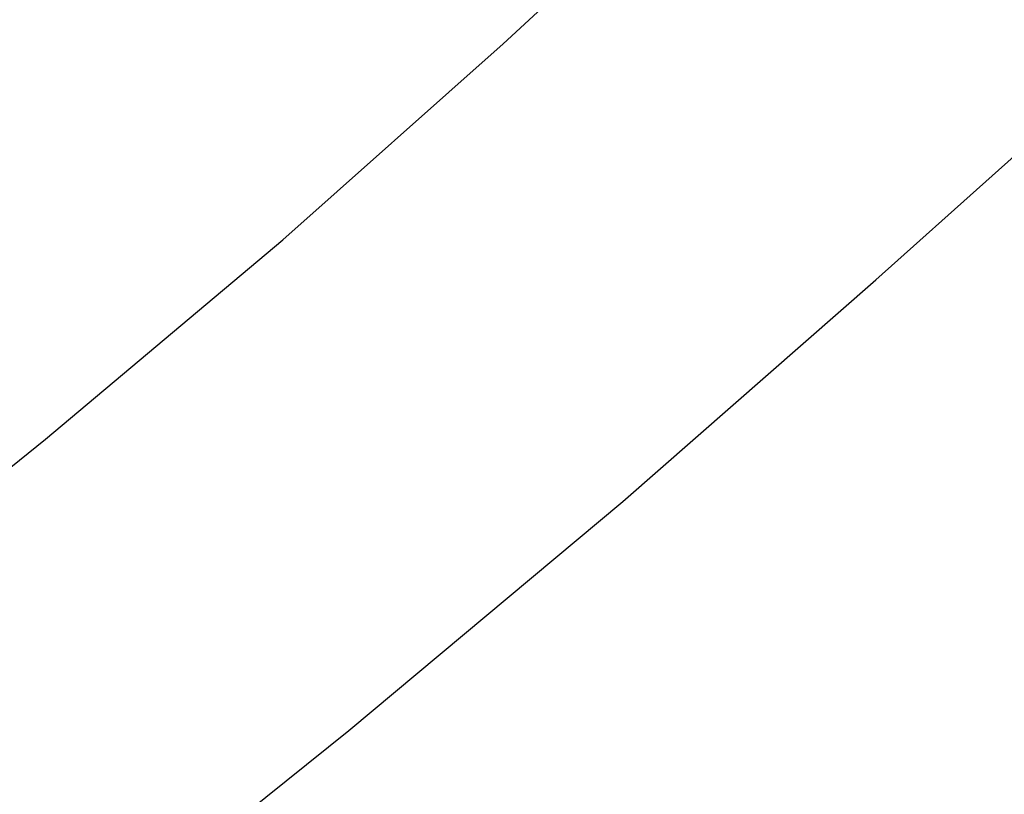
# Model space of a CAD drawing. Extents: x 0 to 363660, y 0 to 4201329.
# Tile 223 of 256: x 360292.47 to 360298.15, y 4200433.02 to 4200437.49. Entities that reach past the tile are written whole.
import ezdxf

# ---------------------------------------------------------------- set-up
doc = ezdxf.new("R2010")
doc.units = 0
doc.header["$LTSCALE"] = 0.5
doc.header["$MEASUREMENT"] = 0
doc.linetypes.add('CONTI', pattern=[0])
doc.layers.add('GORIZDEFAULT', color=32, linetype='CONTI')

# ---------------------------------------------------------------- blocks, each defined once
blk = doc.blocks.new('gergrgrre')
at = {"layer": 'GORIZDEFAULT', "color": 32}
for points in [[(360284.1097, 4200428.845, 539.5), (360284.96, 4200429.41, 539.5), (360286.53, 4200430.49, 539.5), (360288.12, 4200431.61, 539.5), (360289.68, 4200432.75, 539.5), (360291.18, 4200433.91, 539.5), (360292.62, 4200435.07, 539.5), (360293.99, 4200436.22, 539.5), (360295.26, 4200437.35, 539.5), (360296.45, 4200438.45, 539.5), (360297.53, 4200439.5, 539.5), (360298.5, 4200440.5, 539.5), (360299.35, 4200441.43, 539.5), (360300.12, 4200442.33, 539.5), (360300.83, 4200443.22, 539.5), (360301.51, 4200444.14, 539.5), (360302.2, 4200445.1, 539.5), (360302.94, 4200446.16, 539.5), (360303.74, 4200447.32, 539.5), (360304.64, 4200448.61, 539.5), (360305.61, 4200450, 539.5), (360306.63, 4200451.44, 539.5), (360307.67, 4200452.88, 539.5)], [(360284.1097, 4200428.845, 539.5), (360284.96, 4200429.41, 539.5), (360286.53, 4200430.49, 539.5), (360288.12, 4200431.61, 539.5), (360289.68, 4200432.75, 539.5), (360291.18, 4200433.91, 539.5), (360292.62, 4200435.07, 539.5), (360293.99, 4200436.22, 539.5), (360295.26, 4200437.35, 539.5), (360296.45, 4200438.45, 539.5), (360297.53, 4200439.5, 539.5), (360298.5, 4200440.5, 539.5), (360299.35, 4200441.43, 539.5), (360300.12, 4200442.33, 539.5), (360300.83, 4200443.22, 539.5), (360301.51, 4200444.14, 539.5), (360302.2, 4200445.1, 539.5), (360302.94, 4200446.16, 539.5), (360303.74, 4200447.32, 539.5), (360304.64, 4200448.61, 539.5), (360305.61, 4200450, 539.5), (360306.63, 4200451.44, 539.5), (360307.67, 4200452.88, 539.5)], [(360284.1097, 4200428.845, 539.5), (360284.96, 4200429.41, 539.5), (360286.53, 4200430.49, 539.5), (360288.12, 4200431.61, 539.5), (360289.68, 4200432.75, 539.5), (360291.18, 4200433.91, 539.5), (360292.62, 4200435.07, 539.5), (360293.99, 4200436.22, 539.5), (360295.26, 4200437.35, 539.5), (360296.45, 4200438.45, 539.5), (360297.53, 4200439.5, 539.5), (360298.5, 4200440.5, 539.5), (360299.35, 4200441.43, 539.5), (360300.12, 4200442.33, 539.5), (360300.83, 4200443.22, 539.5), (360301.51, 4200444.14, 539.5), (360302.2, 4200445.1, 539.5), (360302.94, 4200446.16, 539.5), (360303.74, 4200447.32, 539.5), (360304.64, 4200448.61, 539.5), (360305.61, 4200450, 539.5), (360306.63, 4200451.44, 539.5), (360307.67, 4200452.88, 539.5)], [(360284.1097, 4200428.845, 539.5), (360284.96, 4200429.41, 539.5), (360286.53, 4200430.49, 539.5), (360288.12, 4200431.61, 539.5), (360289.68, 4200432.75, 539.5), (360291.18, 4200433.91, 539.5), (360292.62, 4200435.07, 539.5), (360293.99, 4200436.22, 539.5), (360295.26, 4200437.35, 539.5), (360296.45, 4200438.45, 539.5), (360297.53, 4200439.5, 539.5), (360298.5, 4200440.5, 539.5), (360299.35, 4200441.43, 539.5), (360300.12, 4200442.33, 539.5), (360300.83, 4200443.22, 539.5), (360301.51, 4200444.14, 539.5), (360302.2, 4200445.1, 539.5), (360302.94, 4200446.16, 539.5), (360303.74, 4200447.32, 539.5), (360304.64, 4200448.61, 539.5), (360305.61, 4200450, 539.5), (360306.63, 4200451.44, 539.5), (360307.67, 4200452.88, 539.5)], [(360284.1097, 4200428.845, 539.5), (360284.96, 4200429.41, 539.5), (360286.53, 4200430.49, 539.5), (360288.12, 4200431.61, 539.5), (360289.68, 4200432.75, 539.5), (360291.18, 4200433.91, 539.5), (360292.62, 4200435.07, 539.5), (360293.99, 4200436.22, 539.5), (360295.26, 4200437.35, 539.5), (360296.45, 4200438.45, 539.5), (360297.53, 4200439.5, 539.5), (360298.5, 4200440.5, 539.5), (360299.35, 4200441.43, 539.5), (360300.12, 4200442.33, 539.5), (360300.83, 4200443.22, 539.5), (360301.51, 4200444.14, 539.5), (360302.2, 4200445.1, 539.5), (360302.94, 4200446.16, 539.5), (360303.74, 4200447.32, 539.5), (360304.64, 4200448.61, 539.5), (360305.61, 4200450, 539.5), (360306.63, 4200451.44, 539.5), (360307.67, 4200452.88, 539.5)], [(360284.1097, 4200428.845, 539.5), (360284.96, 4200429.41, 539.5), (360286.53, 4200430.49, 539.5), (360288.12, 4200431.61, 539.5), (360289.68, 4200432.75, 539.5), (360291.18, 4200433.91, 539.5), (360292.62, 4200435.07, 539.5), (360293.99, 4200436.22, 539.5), (360295.26, 4200437.35, 539.5), (360296.45, 4200438.45, 539.5), (360297.53, 4200439.5, 539.5), (360298.5, 4200440.5, 539.5), (360299.35, 4200441.43, 539.5), (360300.12, 4200442.33, 539.5), (360300.83, 4200443.22, 539.5), (360301.51, 4200444.14, 539.5), (360302.2, 4200445.1, 539.5), (360302.94, 4200446.16, 539.5), (360303.74, 4200447.32, 539.5), (360304.64, 4200448.61, 539.5), (360305.61, 4200450, 539.5), (360306.63, 4200451.44, 539.5), (360307.67, 4200452.88, 539.5)], [(360284.1097, 4200428.845, 539.5), (360284.96, 4200429.41, 539.5), (360286.53, 4200430.49, 539.5), (360288.12, 4200431.61, 539.5), (360289.68, 4200432.75, 539.5), (360291.18, 4200433.91, 539.5), (360292.62, 4200435.07, 539.5), (360293.99, 4200436.22, 539.5), (360295.26, 4200437.35, 539.5), (360296.45, 4200438.45, 539.5), (360297.53, 4200439.5, 539.5), (360298.5, 4200440.5, 539.5), (360299.35, 4200441.43, 539.5), (360300.12, 4200442.33, 539.5), (360300.83, 4200443.22, 539.5), (360301.51, 4200444.14, 539.5), (360302.2, 4200445.1, 539.5), (360302.94, 4200446.16, 539.5), (360303.74, 4200447.32, 539.5), (360304.64, 4200448.61, 539.5), (360305.61, 4200450, 539.5), (360306.63, 4200451.44, 539.5), (360307.67, 4200452.88, 539.5)], [(360284.1097, 4200428.845, 539.5), (360284.96, 4200429.41, 539.5), (360286.53, 4200430.49, 539.5), (360288.12, 4200431.61, 539.5), (360289.68, 4200432.75, 539.5), (360291.18, 4200433.91, 539.5), (360292.62, 4200435.07, 539.5), (360293.99, 4200436.22, 539.5), (360295.26, 4200437.35, 539.5), (360296.45, 4200438.45, 539.5), (360297.53, 4200439.5, 539.5), (360298.5, 4200440.5, 539.5), (360299.35, 4200441.43, 539.5), (360300.12, 4200442.33, 539.5), (360300.83, 4200443.22, 539.5), (360301.51, 4200444.14, 539.5), (360302.2, 4200445.1, 539.5), (360302.94, 4200446.16, 539.5), (360303.74, 4200447.32, 539.5), (360304.64, 4200448.61, 539.5), (360305.61, 4200450, 539.5), (360306.63, 4200451.44, 539.5), (360307.67, 4200452.88, 539.5)], [(360284.1097, 4200428.845, 539.5), (360284.96, 4200429.41, 539.5), (360286.53, 4200430.49, 539.5), (360288.12, 4200431.61, 539.5), (360289.68, 4200432.75, 539.5), (360291.18, 4200433.91, 539.5), (360292.62, 4200435.07, 539.5), (360293.99, 4200436.22, 539.5), (360295.26, 4200437.35, 539.5), (360296.45, 4200438.45, 539.5), (360297.53, 4200439.5, 539.5), (360298.5, 4200440.5, 539.5), (360299.35, 4200441.43, 539.5), (360300.12, 4200442.33, 539.5), (360300.83, 4200443.22, 539.5), (360301.51, 4200444.14, 539.5), (360302.2, 4200445.1, 539.5), (360302.94, 4200446.16, 539.5), (360303.74, 4200447.32, 539.5), (360304.64, 4200448.61, 539.5), (360305.61, 4200450, 539.5), (360306.63, 4200451.44, 539.5), (360307.67, 4200452.88, 539.5)], [(360284.1097, 4200428.845, 539.5), (360284.96, 4200429.41, 539.5), (360286.53, 4200430.49, 539.5), (360288.12, 4200431.61, 539.5), (360289.68, 4200432.75, 539.5), (360291.18, 4200433.91, 539.5), (360292.62, 4200435.07, 539.5), (360293.99, 4200436.22, 539.5), (360295.26, 4200437.35, 539.5), (360296.45, 4200438.45, 539.5), (360297.53, 4200439.5, 539.5), (360298.5, 4200440.5, 539.5), (360299.35, 4200441.43, 539.5), (360300.12, 4200442.33, 539.5), (360300.83, 4200443.22, 539.5), (360301.51, 4200444.14, 539.5), (360302.2, 4200445.1, 539.5), (360302.94, 4200446.16, 539.5), (360303.74, 4200447.32, 539.5), (360304.64, 4200448.61, 539.5), (360305.61, 4200450, 539.5), (360306.63, 4200451.44, 539.5), (360307.67, 4200452.88, 539.5)], [(360284.1097, 4200428.845, 539.5), (360284.96, 4200429.41, 539.5), (360286.53, 4200430.49, 539.5), (360288.12, 4200431.61, 539.5), (360289.68, 4200432.75, 539.5), (360291.18, 4200433.91, 539.5), (360292.62, 4200435.07, 539.5), (360293.99, 4200436.22, 539.5), (360295.26, 4200437.35, 539.5), (360296.45, 4200438.45, 539.5), (360297.53, 4200439.5, 539.5), (360298.5, 4200440.5, 539.5), (360299.35, 4200441.43, 539.5), (360300.12, 4200442.33, 539.5), (360300.83, 4200443.22, 539.5), (360301.51, 4200444.14, 539.5), (360302.2, 4200445.1, 539.5), (360302.94, 4200446.16, 539.5), (360303.74, 4200447.32, 539.5), (360304.64, 4200448.61, 539.5), (360305.61, 4200450, 539.5), (360306.63, 4200451.44, 539.5), (360307.67, 4200452.88, 539.5)], [(360284.1097, 4200428.845, 539.5), (360284.96, 4200429.41, 539.5), (360286.53, 4200430.49, 539.5), (360288.12, 4200431.61, 539.5), (360289.68, 4200432.75, 539.5), (360291.18, 4200433.91, 539.5), (360292.62, 4200435.07, 539.5), (360293.99, 4200436.22, 539.5), (360295.26, 4200437.35, 539.5), (360296.45, 4200438.45, 539.5), (360297.53, 4200439.5, 539.5), (360298.5, 4200440.5, 539.5), (360299.35, 4200441.43, 539.5), (360300.12, 4200442.33, 539.5), (360300.83, 4200443.22, 539.5), (360301.51, 4200444.14, 539.5), (360302.2, 4200445.1, 539.5), (360302.94, 4200446.16, 539.5), (360303.74, 4200447.32, 539.5), (360304.64, 4200448.61, 539.5), (360305.61, 4200450, 539.5), (360306.63, 4200451.44, 539.5), (360307.67, 4200452.88, 539.5)], [(360284.1097, 4200428.845, 539.5), (360284.96, 4200429.41, 539.5), (360286.53, 4200430.49, 539.5), (360288.12, 4200431.61, 539.5), (360289.68, 4200432.75, 539.5), (360291.18, 4200433.91, 539.5), (360292.62, 4200435.07, 539.5), (360293.99, 4200436.22, 539.5), (360295.26, 4200437.35, 539.5), (360296.45, 4200438.45, 539.5), (360297.53, 4200439.5, 539.5), (360298.5, 4200440.5, 539.5), (360299.35, 4200441.43, 539.5), (360300.12, 4200442.33, 539.5), (360300.83, 4200443.22, 539.5), (360301.51, 4200444.14, 539.5), (360302.2, 4200445.1, 539.5), (360302.94, 4200446.16, 539.5), (360303.74, 4200447.32, 539.5), (360304.64, 4200448.61, 539.5), (360305.61, 4200450, 539.5), (360306.63, 4200451.44, 539.5), (360307.67, 4200452.88, 539.5)], [(360284.1097, 4200428.845, 539.5), (360284.96, 4200429.41, 539.5), (360286.53, 4200430.49, 539.5), (360288.12, 4200431.61, 539.5), (360289.68, 4200432.75, 539.5), (360291.18, 4200433.91, 539.5), (360292.62, 4200435.07, 539.5), (360293.99, 4200436.22, 539.5), (360295.26, 4200437.35, 539.5), (360296.45, 4200438.45, 539.5), (360297.53, 4200439.5, 539.5), (360298.5, 4200440.5, 539.5), (360299.35, 4200441.43, 539.5), (360300.12, 4200442.33, 539.5), (360300.83, 4200443.22, 539.5), (360301.51, 4200444.14, 539.5), (360302.2, 4200445.1, 539.5), (360302.94, 4200446.16, 539.5), (360303.74, 4200447.32, 539.5), (360304.64, 4200448.61, 539.5), (360305.61, 4200450, 539.5), (360306.63, 4200451.44, 539.5), (360307.67, 4200452.88, 539.5)], [(360284.1097, 4200428.845, 539.5), (360284.96, 4200429.41, 539.5), (360286.53, 4200430.49, 539.5), (360288.12, 4200431.61, 539.5), (360289.68, 4200432.75, 539.5), (360291.18, 4200433.91, 539.5), (360292.62, 4200435.07, 539.5), (360293.99, 4200436.22, 539.5), (360295.26, 4200437.35, 539.5), (360296.45, 4200438.45, 539.5), (360297.53, 4200439.5, 539.5), (360298.5, 4200440.5, 539.5), (360299.35, 4200441.43, 539.5), (360300.12, 4200442.33, 539.5), (360300.83, 4200443.22, 539.5), (360301.51, 4200444.14, 539.5), (360302.2, 4200445.1, 539.5), (360302.94, 4200446.16, 539.5), (360303.74, 4200447.32, 539.5), (360304.64, 4200448.61, 539.5), (360305.61, 4200450, 539.5), (360306.63, 4200451.44, 539.5), (360307.67, 4200452.88, 539.5)], [(360284.1097, 4200428.845, 539.5), (360284.96, 4200429.41, 539.5), (360286.53, 4200430.49, 539.5), (360288.12, 4200431.61, 539.5), (360289.68, 4200432.75, 539.5), (360291.18, 4200433.91, 539.5), (360292.62, 4200435.07, 539.5), (360293.99, 4200436.22, 539.5), (360295.26, 4200437.35, 539.5), (360296.45, 4200438.45, 539.5), (360297.53, 4200439.5, 539.5), (360298.5, 4200440.5, 539.5), (360299.35, 4200441.43, 539.5), (360300.12, 4200442.33, 539.5), (360300.83, 4200443.22, 539.5), (360301.51, 4200444.14, 539.5), (360302.2, 4200445.1, 539.5), (360302.94, 4200446.16, 539.5), (360303.74, 4200447.32, 539.5), (360304.64, 4200448.61, 539.5), (360305.61, 4200450, 539.5), (360306.63, 4200451.44, 539.5), (360307.67, 4200452.88, 539.5)], [(360284.1097, 4200428.845, 539.5), (360284.96, 4200429.41, 539.5), (360286.53, 4200430.49, 539.5), (360288.12, 4200431.61, 539.5), (360289.68, 4200432.75, 539.5), (360291.18, 4200433.91, 539.5), (360292.62, 4200435.07, 539.5), (360293.99, 4200436.22, 539.5), (360295.26, 4200437.35, 539.5), (360296.45, 4200438.45, 539.5), (360297.53, 4200439.5, 539.5), (360298.5, 4200440.5, 539.5), (360299.35, 4200441.43, 539.5), (360300.12, 4200442.33, 539.5), (360300.83, 4200443.22, 539.5), (360301.51, 4200444.14, 539.5), (360302.2, 4200445.1, 539.5), (360302.94, 4200446.16, 539.5), (360303.74, 4200447.32, 539.5), (360304.64, 4200448.61, 539.5), (360305.61, 4200450, 539.5), (360306.63, 4200451.44, 539.5), (360307.67, 4200452.88, 539.5)], [(360284.1097, 4200428.845, 539.5), (360284.96, 4200429.41, 539.5), (360286.53, 4200430.49, 539.5), (360288.12, 4200431.61, 539.5), (360289.68, 4200432.75, 539.5), (360291.18, 4200433.91, 539.5), (360292.62, 4200435.07, 539.5), (360293.99, 4200436.22, 539.5), (360295.26, 4200437.35, 539.5), (360296.45, 4200438.45, 539.5), (360297.53, 4200439.5, 539.5), (360298.5, 4200440.5, 539.5), (360299.35, 4200441.43, 539.5), (360300.12, 4200442.33, 539.5), (360300.83, 4200443.22, 539.5), (360301.51, 4200444.14, 539.5), (360302.2, 4200445.1, 539.5), (360302.94, 4200446.16, 539.5), (360303.74, 4200447.32, 539.5), (360304.64, 4200448.61, 539.5), (360305.61, 4200450, 539.5), (360306.63, 4200451.44, 539.5), (360307.67, 4200452.88, 539.5)], [(360284.1097, 4200428.845, 539.5), (360284.96, 4200429.41, 539.5), (360286.53, 4200430.49, 539.5), (360288.12, 4200431.61, 539.5), (360289.68, 4200432.75, 539.5), (360291.18, 4200433.91, 539.5), (360292.62, 4200435.07, 539.5), (360293.99, 4200436.22, 539.5), (360295.26, 4200437.35, 539.5), (360296.45, 4200438.45, 539.5), (360297.53, 4200439.5, 539.5), (360298.5, 4200440.5, 539.5), (360299.35, 4200441.43, 539.5), (360300.12, 4200442.33, 539.5), (360300.83, 4200443.22, 539.5), (360301.51, 4200444.14, 539.5), (360302.2, 4200445.1, 539.5), (360302.94, 4200446.16, 539.5), (360303.74, 4200447.32, 539.5), (360304.64, 4200448.61, 539.5), (360305.61, 4200450, 539.5), (360306.63, 4200451.44, 539.5), (360307.67, 4200452.88, 539.5)], [(360284.1097, 4200428.845, 539.5), (360284.96, 4200429.41, 539.5), (360286.53, 4200430.49, 539.5), (360288.12, 4200431.61, 539.5), (360289.68, 4200432.75, 539.5), (360291.18, 4200433.91, 539.5), (360292.62, 4200435.07, 539.5), (360293.99, 4200436.22, 539.5), (360295.26, 4200437.35, 539.5), (360296.45, 4200438.45, 539.5), (360297.53, 4200439.5, 539.5), (360298.5, 4200440.5, 539.5), (360299.35, 4200441.43, 539.5), (360300.12, 4200442.33, 539.5), (360300.83, 4200443.22, 539.5), (360301.51, 4200444.14, 539.5), (360302.2, 4200445.1, 539.5), (360302.94, 4200446.16, 539.5), (360303.74, 4200447.32, 539.5), (360304.64, 4200448.61, 539.5), (360305.61, 4200450, 539.5), (360306.63, 4200451.44, 539.5), (360307.67, 4200452.88, 539.5)], [(360284.1097, 4200428.845, 539.5), (360284.96, 4200429.41, 539.5), (360286.53, 4200430.49, 539.5), (360288.12, 4200431.61, 539.5), (360289.68, 4200432.75, 539.5), (360291.18, 4200433.91, 539.5), (360292.62, 4200435.07, 539.5), (360293.99, 4200436.22, 539.5), (360295.26, 4200437.35, 539.5), (360296.45, 4200438.45, 539.5), (360297.53, 4200439.5, 539.5), (360298.5, 4200440.5, 539.5), (360299.35, 4200441.43, 539.5), (360300.12, 4200442.33, 539.5), (360300.83, 4200443.22, 539.5), (360301.51, 4200444.14, 539.5), (360302.2, 4200445.1, 539.5), (360302.94, 4200446.16, 539.5), (360303.74, 4200447.32, 539.5), (360304.64, 4200448.61, 539.5), (360305.61, 4200450, 539.5), (360306.63, 4200451.44, 539.5), (360307.67, 4200452.88, 539.5)], [(360284.1097, 4200428.845, 539.5), (360284.96, 4200429.41, 539.5), (360286.53, 4200430.49, 539.5), (360288.12, 4200431.61, 539.5), (360289.68, 4200432.75, 539.5), (360291.18, 4200433.91, 539.5), (360292.62, 4200435.07, 539.5), (360293.99, 4200436.22, 539.5), (360295.26, 4200437.35, 539.5), (360296.45, 4200438.45, 539.5), (360297.53, 4200439.5, 539.5), (360298.5, 4200440.5, 539.5), (360299.35, 4200441.43, 539.5), (360300.12, 4200442.33, 539.5), (360300.83, 4200443.22, 539.5), (360301.51, 4200444.14, 539.5), (360302.2, 4200445.1, 539.5), (360302.94, 4200446.16, 539.5), (360303.74, 4200447.32, 539.5), (360304.64, 4200448.61, 539.5), (360305.61, 4200450, 539.5), (360306.63, 4200451.44, 539.5), (360307.67, 4200452.88, 539.5)], [(360284.1097, 4200428.845, 539.5), (360284.96, 4200429.41, 539.5), (360286.53, 4200430.49, 539.5), (360288.12, 4200431.61, 539.5), (360289.68, 4200432.75, 539.5), (360291.18, 4200433.91, 539.5), (360292.62, 4200435.07, 539.5), (360293.99, 4200436.22, 539.5), (360295.26, 4200437.35, 539.5), (360296.45, 4200438.45, 539.5), (360297.53, 4200439.5, 539.5), (360298.5, 4200440.5, 539.5), (360299.35, 4200441.43, 539.5), (360300.12, 4200442.33, 539.5), (360300.83, 4200443.22, 539.5), (360301.51, 4200444.14, 539.5), (360302.2, 4200445.1, 539.5), (360302.94, 4200446.16, 539.5), (360303.74, 4200447.32, 539.5), (360304.64, 4200448.61, 539.5), (360305.61, 4200450, 539.5), (360306.63, 4200451.44, 539.5), (360307.67, 4200452.88, 539.5)], [(360284.1097, 4200428.845, 539.5), (360284.96, 4200429.41, 539.5), (360286.53, 4200430.49, 539.5), (360288.12, 4200431.61, 539.5), (360289.68, 4200432.75, 539.5), (360291.18, 4200433.91, 539.5), (360292.62, 4200435.07, 539.5), (360293.99, 4200436.22, 539.5), (360295.26, 4200437.35, 539.5), (360296.45, 4200438.45, 539.5), (360297.53, 4200439.5, 539.5), (360298.5, 4200440.5, 539.5), (360299.35, 4200441.43, 539.5), (360300.12, 4200442.33, 539.5), (360300.83, 4200443.22, 539.5), (360301.51, 4200444.14, 539.5), (360302.2, 4200445.1, 539.5), (360302.94, 4200446.16, 539.5), (360303.74, 4200447.32, 539.5), (360304.64, 4200448.61, 539.5), (360305.61, 4200450, 539.5), (360306.63, 4200451.44, 539.5), (360307.67, 4200452.88, 539.5)], [(360284.1097, 4200428.845, 539.5), (360284.96, 4200429.41, 539.5), (360286.53, 4200430.49, 539.5), (360288.12, 4200431.61, 539.5), (360289.68, 4200432.75, 539.5), (360291.18, 4200433.91, 539.5), (360292.62, 4200435.07, 539.5), (360293.99, 4200436.22, 539.5), (360295.26, 4200437.35, 539.5), (360296.45, 4200438.45, 539.5), (360297.53, 4200439.5, 539.5), (360298.5, 4200440.5, 539.5), (360299.35, 4200441.43, 539.5), (360300.12, 4200442.33, 539.5), (360300.83, 4200443.22, 539.5), (360301.51, 4200444.14, 539.5), (360302.2, 4200445.1, 539.5), (360302.94, 4200446.16, 539.5), (360303.74, 4200447.32, 539.5), (360304.64, 4200448.61, 539.5), (360305.61, 4200450, 539.5), (360306.63, 4200451.44, 539.5), (360307.67, 4200452.88, 539.5)], [(360284.1097, 4200428.845, 539.5), (360284.96, 4200429.41, 539.5), (360286.53, 4200430.49, 539.5), (360288.12, 4200431.61, 539.5), (360289.68, 4200432.75, 539.5), (360291.18, 4200433.91, 539.5), (360292.62, 4200435.07, 539.5), (360293.99, 4200436.22, 539.5), (360295.26, 4200437.35, 539.5), (360296.45, 4200438.45, 539.5), (360297.53, 4200439.5, 539.5), (360298.5, 4200440.5, 539.5), (360299.35, 4200441.43, 539.5), (360300.12, 4200442.33, 539.5), (360300.83, 4200443.22, 539.5), (360301.51, 4200444.14, 539.5), (360302.2, 4200445.1, 539.5), (360302.94, 4200446.16, 539.5), (360303.74, 4200447.32, 539.5), (360304.64, 4200448.61, 539.5), (360305.61, 4200450, 539.5), (360306.63, 4200451.44, 539.5), (360307.67, 4200452.88, 539.5)], [(360284.1097, 4200428.845, 539.5), (360284.96, 4200429.41, 539.5), (360286.53, 4200430.49, 539.5), (360288.12, 4200431.61, 539.5), (360289.68, 4200432.75, 539.5), (360291.18, 4200433.91, 539.5), (360292.62, 4200435.07, 539.5), (360293.99, 4200436.22, 539.5), (360295.26, 4200437.35, 539.5), (360296.45, 4200438.45, 539.5), (360297.53, 4200439.5, 539.5), (360298.5, 4200440.5, 539.5), (360299.35, 4200441.43, 539.5), (360300.12, 4200442.33, 539.5), (360300.83, 4200443.22, 539.5), (360301.51, 4200444.14, 539.5), (360302.2, 4200445.1, 539.5), (360302.94, 4200446.16, 539.5), (360303.74, 4200447.32, 539.5), (360304.64, 4200448.61, 539.5), (360305.61, 4200450, 539.5), (360306.63, 4200451.44, 539.5), (360307.67, 4200452.88, 539.5)], [(360284.1097, 4200428.845, 539.5), (360284.96, 4200429.41, 539.5), (360286.53, 4200430.49, 539.5), (360288.12, 4200431.61, 539.5), (360289.68, 4200432.75, 539.5), (360291.18, 4200433.91, 539.5), (360292.62, 4200435.07, 539.5), (360293.99, 4200436.22, 539.5), (360295.26, 4200437.35, 539.5), (360296.45, 4200438.45, 539.5), (360297.53, 4200439.5, 539.5), (360298.5, 4200440.5, 539.5), (360299.35, 4200441.43, 539.5), (360300.12, 4200442.33, 539.5), (360300.83, 4200443.22, 539.5), (360301.51, 4200444.14, 539.5), (360302.2, 4200445.1, 539.5), (360302.94, 4200446.16, 539.5), (360303.74, 4200447.32, 539.5), (360304.64, 4200448.61, 539.5), (360305.61, 4200450, 539.5), (360306.63, 4200451.44, 539.5), (360307.67, 4200452.88, 539.5)], [(360284.1097, 4200428.845, 539.5), (360284.96, 4200429.41, 539.5), (360286.53, 4200430.49, 539.5), (360288.12, 4200431.61, 539.5), (360289.68, 4200432.75, 539.5), (360291.18, 4200433.91, 539.5), (360292.62, 4200435.07, 539.5), (360293.99, 4200436.22, 539.5), (360295.26, 4200437.35, 539.5), (360296.45, 4200438.45, 539.5), (360297.53, 4200439.5, 539.5), (360298.5, 4200440.5, 539.5), (360299.35, 4200441.43, 539.5), (360300.12, 4200442.33, 539.5), (360300.83, 4200443.22, 539.5), (360301.51, 4200444.14, 539.5), (360302.2, 4200445.1, 539.5), (360302.94, 4200446.16, 539.5), (360303.74, 4200447.32, 539.5), (360304.64, 4200448.61, 539.5), (360305.61, 4200450, 539.5), (360306.63, 4200451.44, 539.5), (360307.67, 4200452.88, 539.5)], [(360284.1097, 4200428.845, 539.5), (360284.96, 4200429.41, 539.5), (360286.53, 4200430.49, 539.5), (360288.12, 4200431.61, 539.5), (360289.68, 4200432.75, 539.5), (360291.18, 4200433.91, 539.5), (360292.62, 4200435.07, 539.5), (360293.99, 4200436.22, 539.5), (360295.26, 4200437.35, 539.5), (360296.45, 4200438.45, 539.5), (360297.53, 4200439.5, 539.5), (360298.5, 4200440.5, 539.5), (360299.35, 4200441.43, 539.5), (360300.12, 4200442.33, 539.5), (360300.83, 4200443.22, 539.5), (360301.51, 4200444.14, 539.5), (360302.2, 4200445.1, 539.5), (360302.94, 4200446.16, 539.5), (360303.74, 4200447.32, 539.5), (360304.64, 4200448.61, 539.5), (360305.61, 4200450, 539.5), (360306.63, 4200451.44, 539.5), (360307.67, 4200452.88, 539.5)], [(360284.1097, 4200428.845, 539.5), (360284.96, 4200429.41, 539.5), (360286.53, 4200430.49, 539.5), (360288.12, 4200431.61, 539.5), (360289.68, 4200432.75, 539.5), (360291.18, 4200433.91, 539.5), (360292.62, 4200435.07, 539.5), (360293.99, 4200436.22, 539.5), (360295.26, 4200437.35, 539.5), (360296.45, 4200438.45, 539.5), (360297.53, 4200439.5, 539.5), (360298.5, 4200440.5, 539.5), (360299.35, 4200441.43, 539.5), (360300.12, 4200442.33, 539.5), (360300.83, 4200443.22, 539.5), (360301.51, 4200444.14, 539.5), (360302.2, 4200445.1, 539.5), (360302.94, 4200446.16, 539.5), (360303.74, 4200447.32, 539.5), (360304.64, 4200448.61, 539.5), (360305.61, 4200450, 539.5), (360306.63, 4200451.44, 539.5), (360307.67, 4200452.88, 539.5)], [(360284.1097, 4200428.845, 539.5), (360284.96, 4200429.41, 539.5), (360286.53, 4200430.49, 539.5), (360288.12, 4200431.61, 539.5), (360289.68, 4200432.75, 539.5), (360291.18, 4200433.91, 539.5), (360292.62, 4200435.07, 539.5), (360293.99, 4200436.22, 539.5), (360295.26, 4200437.35, 539.5), (360296.45, 4200438.45, 539.5), (360297.53, 4200439.5, 539.5), (360298.5, 4200440.5, 539.5), (360299.35, 4200441.43, 539.5), (360300.12, 4200442.33, 539.5), (360300.83, 4200443.22, 539.5), (360301.51, 4200444.14, 539.5), (360302.2, 4200445.1, 539.5), (360302.94, 4200446.16, 539.5), (360303.74, 4200447.32, 539.5), (360304.64, 4200448.61, 539.5), (360305.61, 4200450, 539.5), (360306.63, 4200451.44, 539.5), (360307.67, 4200452.88, 539.5)], [(360284.1097, 4200428.845, 539.5), (360284.96, 4200429.41, 539.5), (360286.53, 4200430.49, 539.5), (360288.12, 4200431.61, 539.5), (360289.68, 4200432.75, 539.5), (360291.18, 4200433.91, 539.5), (360292.62, 4200435.07, 539.5), (360293.99, 4200436.22, 539.5), (360295.26, 4200437.35, 539.5), (360296.45, 4200438.45, 539.5), (360297.53, 4200439.5, 539.5), (360298.5, 4200440.5, 539.5), (360299.35, 4200441.43, 539.5), (360300.12, 4200442.33, 539.5), (360300.83, 4200443.22, 539.5), (360301.51, 4200444.14, 539.5), (360302.2, 4200445.1, 539.5), (360302.94, 4200446.16, 539.5), (360303.74, 4200447.32, 539.5), (360304.64, 4200448.61, 539.5), (360305.61, 4200450, 539.5), (360306.63, 4200451.44, 539.5), (360307.67, 4200452.88, 539.5)], [(360284.1097, 4200428.845, 539.5), (360284.96, 4200429.41, 539.5), (360286.53, 4200430.49, 539.5), (360288.12, 4200431.61, 539.5), (360289.68, 4200432.75, 539.5), (360291.18, 4200433.91, 539.5), (360292.62, 4200435.07, 539.5), (360293.99, 4200436.22, 539.5), (360295.26, 4200437.35, 539.5), (360296.45, 4200438.45, 539.5), (360297.53, 4200439.5, 539.5), (360298.5, 4200440.5, 539.5), (360299.35, 4200441.43, 539.5), (360300.12, 4200442.33, 539.5), (360300.83, 4200443.22, 539.5), (360301.51, 4200444.14, 539.5), (360302.2, 4200445.1, 539.5), (360302.94, 4200446.16, 539.5), (360303.74, 4200447.32, 539.5), (360304.64, 4200448.61, 539.5), (360305.61, 4200450, 539.5), (360306.63, 4200451.44, 539.5), (360307.67, 4200452.88, 539.5)], [(360284.1097, 4200428.845, 539.5), (360284.96, 4200429.41, 539.5), (360286.53, 4200430.49, 539.5), (360288.12, 4200431.61, 539.5), (360289.68, 4200432.75, 539.5), (360291.18, 4200433.91, 539.5), (360292.62, 4200435.07, 539.5), (360293.99, 4200436.22, 539.5), (360295.26, 4200437.35, 539.5), (360296.45, 4200438.45, 539.5), (360297.53, 4200439.5, 539.5), (360298.5, 4200440.5, 539.5), (360299.35, 4200441.43, 539.5), (360300.12, 4200442.33, 539.5), (360300.83, 4200443.22, 539.5), (360301.51, 4200444.14, 539.5), (360302.2, 4200445.1, 539.5), (360302.94, 4200446.16, 539.5), (360303.74, 4200447.32, 539.5), (360304.64, 4200448.61, 539.5), (360305.61, 4200450, 539.5), (360306.63, 4200451.44, 539.5), (360307.67, 4200452.88, 539.5)], [(360284.1097, 4200428.845, 539.5), (360284.96, 4200429.41, 539.5), (360286.53, 4200430.49, 539.5), (360288.12, 4200431.61, 539.5), (360289.68, 4200432.75, 539.5), (360291.18, 4200433.91, 539.5), (360292.62, 4200435.07, 539.5), (360293.99, 4200436.22, 539.5), (360295.26, 4200437.35, 539.5), (360296.45, 4200438.45, 539.5), (360297.53, 4200439.5, 539.5), (360298.5, 4200440.5, 539.5), (360299.35, 4200441.43, 539.5), (360300.12, 4200442.33, 539.5), (360300.83, 4200443.22, 539.5), (360301.51, 4200444.14, 539.5), (360302.2, 4200445.1, 539.5), (360302.94, 4200446.16, 539.5), (360303.74, 4200447.32, 539.5), (360304.64, 4200448.61, 539.5), (360305.61, 4200450, 539.5), (360306.63, 4200451.44, 539.5), (360307.67, 4200452.88, 539.5)], [(360284.1097, 4200428.845, 539.5), (360284.96, 4200429.41, 539.5), (360286.53, 4200430.49, 539.5), (360288.12, 4200431.61, 539.5), (360289.68, 4200432.75, 539.5), (360291.18, 4200433.91, 539.5), (360292.62, 4200435.07, 539.5), (360293.99, 4200436.22, 539.5), (360295.26, 4200437.35, 539.5), (360296.45, 4200438.45, 539.5), (360297.53, 4200439.5, 539.5), (360298.5, 4200440.5, 539.5), (360299.35, 4200441.43, 539.5), (360300.12, 4200442.33, 539.5), (360300.83, 4200443.22, 539.5), (360301.51, 4200444.14, 539.5), (360302.2, 4200445.1, 539.5), (360302.94, 4200446.16, 539.5), (360303.74, 4200447.32, 539.5), (360304.64, 4200448.61, 539.5), (360305.61, 4200450, 539.5), (360306.63, 4200451.44, 539.5), (360307.67, 4200452.88, 539.5)], [(360284.1097, 4200428.845, 539.5), (360284.96, 4200429.41, 539.5), (360286.53, 4200430.49, 539.5), (360288.12, 4200431.61, 539.5), (360289.68, 4200432.75, 539.5), (360291.18, 4200433.91, 539.5), (360292.62, 4200435.07, 539.5), (360293.99, 4200436.22, 539.5), (360295.26, 4200437.35, 539.5), (360296.45, 4200438.45, 539.5), (360297.53, 4200439.5, 539.5), (360298.5, 4200440.5, 539.5), (360299.35, 4200441.43, 539.5), (360300.12, 4200442.33, 539.5), (360300.83, 4200443.22, 539.5), (360301.51, 4200444.14, 539.5), (360302.2, 4200445.1, 539.5), (360302.94, 4200446.16, 539.5), (360303.74, 4200447.32, 539.5), (360304.64, 4200448.61, 539.5), (360305.61, 4200450, 539.5), (360306.63, 4200451.44, 539.5), (360307.67, 4200452.88, 539.5)], [(360284.1097, 4200428.845, 539.5), (360284.96, 4200429.41, 539.5), (360286.53, 4200430.49, 539.5), (360288.12, 4200431.61, 539.5), (360289.68, 4200432.75, 539.5), (360291.18, 4200433.91, 539.5), (360292.62, 4200435.07, 539.5), (360293.99, 4200436.22, 539.5), (360295.26, 4200437.35, 539.5), (360296.45, 4200438.45, 539.5), (360297.53, 4200439.5, 539.5), (360298.5, 4200440.5, 539.5), (360299.35, 4200441.43, 539.5), (360300.12, 4200442.33, 539.5), (360300.83, 4200443.22, 539.5), (360301.51, 4200444.14, 539.5), (360302.2, 4200445.1, 539.5), (360302.94, 4200446.16, 539.5), (360303.74, 4200447.32, 539.5), (360304.64, 4200448.61, 539.5), (360305.61, 4200450, 539.5), (360306.63, 4200451.44, 539.5), (360307.67, 4200452.88, 539.5)], [(360284.1097, 4200428.845, 539.5), (360284.96, 4200429.41, 539.5), (360286.53, 4200430.49, 539.5), (360288.12, 4200431.61, 539.5), (360289.68, 4200432.75, 539.5), (360291.18, 4200433.91, 539.5), (360292.62, 4200435.07, 539.5), (360293.99, 4200436.22, 539.5), (360295.26, 4200437.35, 539.5), (360296.45, 4200438.45, 539.5), (360297.53, 4200439.5, 539.5), (360298.5, 4200440.5, 539.5), (360299.35, 4200441.43, 539.5), (360300.12, 4200442.33, 539.5), (360300.83, 4200443.22, 539.5), (360301.51, 4200444.14, 539.5), (360302.2, 4200445.1, 539.5), (360302.94, 4200446.16, 539.5), (360303.74, 4200447.32, 539.5), (360304.64, 4200448.61, 539.5), (360305.61, 4200450, 539.5), (360306.63, 4200451.44, 539.5), (360307.67, 4200452.88, 539.5)], [(360284.1097, 4200428.845, 539.5), (360284.96, 4200429.41, 539.5), (360286.53, 4200430.49, 539.5), (360288.12, 4200431.61, 539.5), (360289.68, 4200432.75, 539.5), (360291.18, 4200433.91, 539.5), (360292.62, 4200435.07, 539.5), (360293.99, 4200436.22, 539.5), (360295.26, 4200437.35, 539.5), (360296.45, 4200438.45, 539.5), (360297.53, 4200439.5, 539.5), (360298.5, 4200440.5, 539.5), (360299.35, 4200441.43, 539.5), (360300.12, 4200442.33, 539.5), (360300.83, 4200443.22, 539.5), (360301.51, 4200444.14, 539.5), (360302.2, 4200445.1, 539.5), (360302.94, 4200446.16, 539.5), (360303.74, 4200447.32, 539.5), (360304.64, 4200448.61, 539.5), (360305.61, 4200450, 539.5), (360306.63, 4200451.44, 539.5), (360307.67, 4200452.88, 539.5)], [(360284.1097, 4200428.845, 539.5), (360284.96, 4200429.41, 539.5), (360286.53, 4200430.49, 539.5), (360288.12, 4200431.61, 539.5), (360289.68, 4200432.75, 539.5), (360291.18, 4200433.91, 539.5), (360292.62, 4200435.07, 539.5), (360293.99, 4200436.22, 539.5), (360295.26, 4200437.35, 539.5), (360296.45, 4200438.45, 539.5), (360297.53, 4200439.5, 539.5), (360298.5, 4200440.5, 539.5), (360299.35, 4200441.43, 539.5), (360300.12, 4200442.33, 539.5), (360300.83, 4200443.22, 539.5), (360301.51, 4200444.14, 539.5), (360302.2, 4200445.1, 539.5), (360302.94, 4200446.16, 539.5), (360303.74, 4200447.32, 539.5), (360304.64, 4200448.61, 539.5), (360305.61, 4200450, 539.5), (360306.63, 4200451.44, 539.5), (360307.67, 4200452.88, 539.5)], [(360284.1097, 4200428.845, 539.5), (360284.96, 4200429.41, 539.5), (360286.53, 4200430.49, 539.5), (360288.12, 4200431.61, 539.5), (360289.68, 4200432.75, 539.5), (360291.18, 4200433.91, 539.5), (360292.62, 4200435.07, 539.5), (360293.99, 4200436.22, 539.5), (360295.26, 4200437.35, 539.5), (360296.45, 4200438.45, 539.5), (360297.53, 4200439.5, 539.5), (360298.5, 4200440.5, 539.5), (360299.35, 4200441.43, 539.5), (360300.12, 4200442.33, 539.5), (360300.83, 4200443.22, 539.5), (360301.51, 4200444.14, 539.5), (360302.2, 4200445.1, 539.5), (360302.94, 4200446.16, 539.5), (360303.74, 4200447.32, 539.5), (360304.64, 4200448.61, 539.5), (360305.61, 4200450, 539.5), (360306.63, 4200451.44, 539.5), (360307.67, 4200452.88, 539.5)], [(360284.1097, 4200428.845, 539.5), (360284.96, 4200429.41, 539.5), (360286.53, 4200430.49, 539.5), (360288.12, 4200431.61, 539.5), (360289.68, 4200432.75, 539.5), (360291.18, 4200433.91, 539.5), (360292.62, 4200435.07, 539.5), (360293.99, 4200436.22, 539.5), (360295.26, 4200437.35, 539.5), (360296.45, 4200438.45, 539.5), (360297.53, 4200439.5, 539.5), (360298.5, 4200440.5, 539.5), (360299.35, 4200441.43, 539.5), (360300.12, 4200442.33, 539.5), (360300.83, 4200443.22, 539.5), (360301.51, 4200444.14, 539.5), (360302.2, 4200445.1, 539.5), (360302.94, 4200446.16, 539.5), (360303.74, 4200447.32, 539.5), (360304.64, 4200448.61, 539.5), (360305.61, 4200450, 539.5), (360306.63, 4200451.44, 539.5), (360307.67, 4200452.88, 539.5)], [(360284.1097, 4200428.845, 539.5), (360284.96, 4200429.41, 539.5), (360286.53, 4200430.49, 539.5), (360288.12, 4200431.61, 539.5), (360289.68, 4200432.75, 539.5), (360291.18, 4200433.91, 539.5), (360292.62, 4200435.07, 539.5), (360293.99, 4200436.22, 539.5), (360295.26, 4200437.35, 539.5), (360296.45, 4200438.45, 539.5), (360297.53, 4200439.5, 539.5), (360298.5, 4200440.5, 539.5), (360299.35, 4200441.43, 539.5), (360300.12, 4200442.33, 539.5), (360300.83, 4200443.22, 539.5), (360301.51, 4200444.14, 539.5), (360302.2, 4200445.1, 539.5), (360302.94, 4200446.16, 539.5), (360303.74, 4200447.32, 539.5), (360304.64, 4200448.61, 539.5), (360305.61, 4200450, 539.5), (360306.63, 4200451.44, 539.5), (360307.67, 4200452.88, 539.5)], [(360284.1097, 4200428.845, 539.5), (360284.96, 4200429.41, 539.5), (360286.53, 4200430.49, 539.5), (360288.12, 4200431.61, 539.5), (360289.68, 4200432.75, 539.5), (360291.18, 4200433.91, 539.5), (360292.62, 4200435.07, 539.5), (360293.99, 4200436.22, 539.5), (360295.26, 4200437.35, 539.5), (360296.45, 4200438.45, 539.5), (360297.53, 4200439.5, 539.5), (360298.5, 4200440.5, 539.5), (360299.35, 4200441.43, 539.5), (360300.12, 4200442.33, 539.5), (360300.83, 4200443.22, 539.5), (360301.51, 4200444.14, 539.5), (360302.2, 4200445.1, 539.5), (360302.94, 4200446.16, 539.5), (360303.74, 4200447.32, 539.5), (360304.64, 4200448.61, 539.5), (360305.61, 4200450, 539.5), (360306.63, 4200451.44, 539.5), (360307.67, 4200452.88, 539.5)], [(360284.1097, 4200428.845, 539.5), (360284.96, 4200429.41, 539.5), (360286.53, 4200430.49, 539.5), (360288.12, 4200431.61, 539.5), (360289.68, 4200432.75, 539.5), (360291.18, 4200433.91, 539.5), (360292.62, 4200435.07, 539.5), (360293.99, 4200436.22, 539.5), (360295.26, 4200437.35, 539.5), (360296.45, 4200438.45, 539.5), (360297.53, 4200439.5, 539.5), (360298.5, 4200440.5, 539.5), (360299.35, 4200441.43, 539.5), (360300.12, 4200442.33, 539.5), (360300.83, 4200443.22, 539.5), (360301.51, 4200444.14, 539.5), (360302.2, 4200445.1, 539.5), (360302.94, 4200446.16, 539.5), (360303.74, 4200447.32, 539.5), (360304.64, 4200448.61, 539.5), (360305.61, 4200450, 539.5), (360306.63, 4200451.44, 539.5), (360307.67, 4200452.88, 539.5)], [(360284.1097, 4200428.845, 539.5), (360284.96, 4200429.41, 539.5), (360286.53, 4200430.49, 539.5), (360288.12, 4200431.61, 539.5), (360289.68, 4200432.75, 539.5), (360291.18, 4200433.91, 539.5), (360292.62, 4200435.07, 539.5), (360293.99, 4200436.22, 539.5), (360295.26, 4200437.35, 539.5), (360296.45, 4200438.45, 539.5), (360297.53, 4200439.5, 539.5), (360298.5, 4200440.5, 539.5), (360299.35, 4200441.43, 539.5), (360300.12, 4200442.33, 539.5), (360300.83, 4200443.22, 539.5), (360301.51, 4200444.14, 539.5), (360302.2, 4200445.1, 539.5), (360302.94, 4200446.16, 539.5), (360303.74, 4200447.32, 539.5), (360304.64, 4200448.61, 539.5), (360305.61, 4200450, 539.5), (360306.63, 4200451.44, 539.5), (360307.67, 4200452.88, 539.5)], [(360284.1097, 4200428.845, 539.5), (360284.96, 4200429.41, 539.5), (360286.53, 4200430.49, 539.5), (360288.12, 4200431.61, 539.5), (360289.68, 4200432.75, 539.5), (360291.18, 4200433.91, 539.5), (360292.62, 4200435.07, 539.5), (360293.99, 4200436.22, 539.5), (360295.26, 4200437.35, 539.5), (360296.45, 4200438.45, 539.5), (360297.53, 4200439.5, 539.5), (360298.5, 4200440.5, 539.5), (360299.35, 4200441.43, 539.5), (360300.12, 4200442.33, 539.5), (360300.83, 4200443.22, 539.5), (360301.51, 4200444.14, 539.5), (360302.2, 4200445.1, 539.5), (360302.94, 4200446.16, 539.5), (360303.74, 4200447.32, 539.5), (360304.64, 4200448.61, 539.5), (360305.61, 4200450, 539.5), (360306.63, 4200451.44, 539.5), (360307.67, 4200452.88, 539.5)], [(360284.1097, 4200428.845, 539.5), (360284.96, 4200429.41, 539.5), (360286.53, 4200430.49, 539.5), (360288.12, 4200431.61, 539.5), (360289.68, 4200432.75, 539.5), (360291.18, 4200433.91, 539.5), (360292.62, 4200435.07, 539.5), (360293.99, 4200436.22, 539.5), (360295.26, 4200437.35, 539.5), (360296.45, 4200438.45, 539.5), (360297.53, 4200439.5, 539.5), (360298.5, 4200440.5, 539.5), (360299.35, 4200441.43, 539.5), (360300.12, 4200442.33, 539.5), (360300.83, 4200443.22, 539.5), (360301.51, 4200444.14, 539.5), (360302.2, 4200445.1, 539.5), (360302.94, 4200446.16, 539.5), (360303.74, 4200447.32, 539.5), (360304.64, 4200448.61, 539.5), (360305.61, 4200450, 539.5), (360306.63, 4200451.44, 539.5), (360307.67, 4200452.88, 539.5)], [(360284.1097, 4200428.845, 539.5), (360284.96, 4200429.41, 539.5), (360286.53, 4200430.49, 539.5), (360288.12, 4200431.61, 539.5), (360289.68, 4200432.75, 539.5), (360291.18, 4200433.91, 539.5), (360292.62, 4200435.07, 539.5), (360293.99, 4200436.22, 539.5), (360295.26, 4200437.35, 539.5), (360296.45, 4200438.45, 539.5), (360297.53, 4200439.5, 539.5), (360298.5, 4200440.5, 539.5), (360299.35, 4200441.43, 539.5), (360300.12, 4200442.33, 539.5), (360300.83, 4200443.22, 539.5), (360301.51, 4200444.14, 539.5), (360302.2, 4200445.1, 539.5), (360302.94, 4200446.16, 539.5), (360303.74, 4200447.32, 539.5), (360304.64, 4200448.61, 539.5), (360305.61, 4200450, 539.5), (360306.63, 4200451.44, 539.5), (360307.67, 4200452.88, 539.5)], [(360284.1097, 4200428.845, 539.5), (360284.96, 4200429.41, 539.5), (360286.53, 4200430.49, 539.5), (360288.12, 4200431.61, 539.5), (360289.68, 4200432.75, 539.5), (360291.18, 4200433.91, 539.5), (360292.62, 4200435.07, 539.5), (360293.99, 4200436.22, 539.5), (360295.26, 4200437.35, 539.5), (360296.45, 4200438.45, 539.5), (360297.53, 4200439.5, 539.5), (360298.5, 4200440.5, 539.5), (360299.35, 4200441.43, 539.5), (360300.12, 4200442.33, 539.5), (360300.83, 4200443.22, 539.5), (360301.51, 4200444.14, 539.5), (360302.2, 4200445.1, 539.5), (360302.94, 4200446.16, 539.5), (360303.74, 4200447.32, 539.5), (360304.64, 4200448.61, 539.5), (360305.61, 4200450, 539.5), (360306.63, 4200451.44, 539.5), (360307.67, 4200452.88, 539.5)], [(360284.1097, 4200428.845, 539.5), (360284.96, 4200429.41, 539.5), (360286.53, 4200430.49, 539.5), (360288.12, 4200431.61, 539.5), (360289.68, 4200432.75, 539.5), (360291.18, 4200433.91, 539.5), (360292.62, 4200435.07, 539.5), (360293.99, 4200436.22, 539.5), (360295.26, 4200437.35, 539.5), (360296.45, 4200438.45, 539.5), (360297.53, 4200439.5, 539.5), (360298.5, 4200440.5, 539.5), (360299.35, 4200441.43, 539.5), (360300.12, 4200442.33, 539.5), (360300.83, 4200443.22, 539.5), (360301.51, 4200444.14, 539.5), (360302.2, 4200445.1, 539.5), (360302.94, 4200446.16, 539.5), (360303.74, 4200447.32, 539.5), (360304.64, 4200448.61, 539.5), (360305.61, 4200450, 539.5), (360306.63, 4200451.44, 539.5), (360307.67, 4200452.88, 539.5)], [(360284.1097, 4200428.845, 539.5), (360284.96, 4200429.41, 539.5), (360286.53, 4200430.49, 539.5), (360288.12, 4200431.61, 539.5), (360289.68, 4200432.75, 539.5), (360291.18, 4200433.91, 539.5), (360292.62, 4200435.07, 539.5), (360293.99, 4200436.22, 539.5), (360295.26, 4200437.35, 539.5), (360296.45, 4200438.45, 539.5), (360297.53, 4200439.5, 539.5), (360298.5, 4200440.5, 539.5), (360299.35, 4200441.43, 539.5), (360300.12, 4200442.33, 539.5), (360300.83, 4200443.22, 539.5), (360301.51, 4200444.14, 539.5), (360302.2, 4200445.1, 539.5), (360302.94, 4200446.16, 539.5), (360303.74, 4200447.32, 539.5), (360304.64, 4200448.61, 539.5), (360305.61, 4200450, 539.5), (360306.63, 4200451.44, 539.5), (360307.67, 4200452.88, 539.5)], [(360284.1097, 4200428.845, 539.5), (360284.96, 4200429.41, 539.5), (360286.53, 4200430.49, 539.5), (360288.12, 4200431.61, 539.5), (360289.68, 4200432.75, 539.5), (360291.18, 4200433.91, 539.5), (360292.62, 4200435.07, 539.5), (360293.99, 4200436.22, 539.5), (360295.26, 4200437.35, 539.5), (360296.45, 4200438.45, 539.5), (360297.53, 4200439.5, 539.5), (360298.5, 4200440.5, 539.5), (360299.35, 4200441.43, 539.5), (360300.12, 4200442.33, 539.5), (360300.83, 4200443.22, 539.5), (360301.51, 4200444.14, 539.5), (360302.2, 4200445.1, 539.5), (360302.94, 4200446.16, 539.5), (360303.74, 4200447.32, 539.5), (360304.64, 4200448.61, 539.5), (360305.61, 4200450, 539.5), (360306.63, 4200451.44, 539.5), (360307.67, 4200452.88, 539.5)], [(360284.1097, 4200428.845, 539.5), (360284.96, 4200429.41, 539.5), (360286.53, 4200430.49, 539.5), (360288.12, 4200431.61, 539.5), (360289.68, 4200432.75, 539.5), (360291.18, 4200433.91, 539.5), (360292.62, 4200435.07, 539.5), (360293.99, 4200436.22, 539.5), (360295.26, 4200437.35, 539.5), (360296.45, 4200438.45, 539.5), (360297.53, 4200439.5, 539.5), (360298.5, 4200440.5, 539.5), (360299.35, 4200441.43, 539.5), (360300.12, 4200442.33, 539.5), (360300.83, 4200443.22, 539.5), (360301.51, 4200444.14, 539.5), (360302.2, 4200445.1, 539.5), (360302.94, 4200446.16, 539.5), (360303.74, 4200447.32, 539.5), (360304.64, 4200448.61, 539.5), (360305.61, 4200450, 539.5), (360306.63, 4200451.44, 539.5), (360307.67, 4200452.88, 539.5)], [(360284.1097, 4200428.845, 539.5), (360284.96, 4200429.41, 539.5), (360286.53, 4200430.49, 539.5), (360288.12, 4200431.61, 539.5), (360289.68, 4200432.75, 539.5), (360291.18, 4200433.91, 539.5), (360292.62, 4200435.07, 539.5), (360293.99, 4200436.22, 539.5), (360295.26, 4200437.35, 539.5), (360296.45, 4200438.45, 539.5), (360297.53, 4200439.5, 539.5), (360298.5, 4200440.5, 539.5), (360299.35, 4200441.43, 539.5), (360300.12, 4200442.33, 539.5), (360300.83, 4200443.22, 539.5), (360301.51, 4200444.14, 539.5), (360302.2, 4200445.1, 539.5), (360302.94, 4200446.16, 539.5), (360303.74, 4200447.32, 539.5), (360304.64, 4200448.61, 539.5), (360305.61, 4200450, 539.5), (360306.63, 4200451.44, 539.5), (360307.67, 4200452.88, 539.5)], [(360284.1097, 4200428.845, 539.5), (360284.96, 4200429.41, 539.5), (360286.53, 4200430.49, 539.5), (360288.12, 4200431.61, 539.5), (360289.68, 4200432.75, 539.5), (360291.18, 4200433.91, 539.5), (360292.62, 4200435.07, 539.5), (360293.99, 4200436.22, 539.5), (360295.26, 4200437.35, 539.5), (360296.45, 4200438.45, 539.5), (360297.53, 4200439.5, 539.5), (360298.5, 4200440.5, 539.5), (360299.35, 4200441.43, 539.5), (360300.12, 4200442.33, 539.5), (360300.83, 4200443.22, 539.5), (360301.51, 4200444.14, 539.5), (360302.2, 4200445.1, 539.5), (360302.94, 4200446.16, 539.5), (360303.74, 4200447.32, 539.5), (360304.64, 4200448.61, 539.5), (360305.61, 4200450, 539.5), (360306.63, 4200451.44, 539.5), (360307.67, 4200452.88, 539.5)], [(360284.1097, 4200428.845, 539.5), (360284.96, 4200429.41, 539.5), (360286.53, 4200430.49, 539.5), (360288.12, 4200431.61, 539.5), (360289.68, 4200432.75, 539.5), (360291.18, 4200433.91, 539.5), (360292.62, 4200435.07, 539.5), (360293.99, 4200436.22, 539.5), (360295.26, 4200437.35, 539.5), (360296.45, 4200438.45, 539.5), (360297.53, 4200439.5, 539.5), (360298.5, 4200440.5, 539.5), (360299.35, 4200441.43, 539.5), (360300.12, 4200442.33, 539.5), (360300.83, 4200443.22, 539.5), (360301.51, 4200444.14, 539.5), (360302.2, 4200445.1, 539.5), (360302.94, 4200446.16, 539.5), (360303.74, 4200447.32, 539.5), (360304.64, 4200448.61, 539.5), (360305.61, 4200450, 539.5), (360306.63, 4200451.44, 539.5), (360307.67, 4200452.88, 539.5)], [(360284.1097, 4200428.845, 539.5), (360284.96, 4200429.41, 539.5), (360286.53, 4200430.49, 539.5), (360288.12, 4200431.61, 539.5), (360289.68, 4200432.75, 539.5), (360291.18, 4200433.91, 539.5), (360292.62, 4200435.07, 539.5), (360293.99, 4200436.22, 539.5), (360295.26, 4200437.35, 539.5), (360296.45, 4200438.45, 539.5), (360297.53, 4200439.5, 539.5), (360298.5, 4200440.5, 539.5), (360299.35, 4200441.43, 539.5), (360300.12, 4200442.33, 539.5), (360300.83, 4200443.22, 539.5), (360301.51, 4200444.14, 539.5), (360302.2, 4200445.1, 539.5), (360302.94, 4200446.16, 539.5), (360303.74, 4200447.32, 539.5), (360304.64, 4200448.61, 539.5), (360305.61, 4200450, 539.5), (360306.63, 4200451.44, 539.5), (360307.67, 4200452.88, 539.5)], [(360284.1097, 4200428.845, 539.5), (360284.96, 4200429.41, 539.5), (360286.53, 4200430.49, 539.5), (360288.12, 4200431.61, 539.5), (360289.68, 4200432.75, 539.5), (360291.18, 4200433.91, 539.5), (360292.62, 4200435.07, 539.5), (360293.99, 4200436.22, 539.5), (360295.26, 4200437.35, 539.5), (360296.45, 4200438.45, 539.5), (360297.53, 4200439.5, 539.5), (360298.5, 4200440.5, 539.5), (360299.35, 4200441.43, 539.5), (360300.12, 4200442.33, 539.5), (360300.83, 4200443.22, 539.5), (360301.51, 4200444.14, 539.5), (360302.2, 4200445.1, 539.5), (360302.94, 4200446.16, 539.5), (360303.74, 4200447.32, 539.5), (360304.64, 4200448.61, 539.5), (360305.61, 4200450, 539.5), (360306.63, 4200451.44, 539.5), (360307.67, 4200452.88, 539.5)], [(360284.1097, 4200428.845, 539.5), (360284.96, 4200429.41, 539.5), (360286.53, 4200430.49, 539.5), (360288.12, 4200431.61, 539.5), (360289.68, 4200432.75, 539.5), (360291.18, 4200433.91, 539.5), (360292.62, 4200435.07, 539.5), (360293.99, 4200436.22, 539.5), (360295.26, 4200437.35, 539.5), (360296.45, 4200438.45, 539.5), (360297.53, 4200439.5, 539.5), (360298.5, 4200440.5, 539.5), (360299.35, 4200441.43, 539.5), (360300.12, 4200442.33, 539.5), (360300.83, 4200443.22, 539.5), (360301.51, 4200444.14, 539.5), (360302.2, 4200445.1, 539.5), (360302.94, 4200446.16, 539.5), (360303.74, 4200447.32, 539.5), (360304.64, 4200448.61, 539.5), (360305.61, 4200450, 539.5), (360306.63, 4200451.44, 539.5), (360307.67, 4200452.88, 539.5)], [(360284.1097, 4200428.845, 539.5), (360284.96, 4200429.41, 539.5), (360286.53, 4200430.49, 539.5), (360288.12, 4200431.61, 539.5), (360289.68, 4200432.75, 539.5), (360291.18, 4200433.91, 539.5), (360292.62, 4200435.07, 539.5), (360293.99, 4200436.22, 539.5), (360295.26, 4200437.35, 539.5), (360296.45, 4200438.45, 539.5), (360297.53, 4200439.5, 539.5), (360298.5, 4200440.5, 539.5), (360299.35, 4200441.43, 539.5), (360300.12, 4200442.33, 539.5), (360300.83, 4200443.22, 539.5), (360301.51, 4200444.14, 539.5), (360302.2, 4200445.1, 539.5), (360302.94, 4200446.16, 539.5), (360303.74, 4200447.32, 539.5), (360304.64, 4200448.61, 539.5), (360305.61, 4200450, 539.5), (360306.63, 4200451.44, 539.5), (360307.67, 4200452.88, 539.5)], [(360284.1097, 4200428.845, 539.5), (360284.96, 4200429.41, 539.5), (360286.53, 4200430.49, 539.5), (360288.12, 4200431.61, 539.5), (360289.68, 4200432.75, 539.5), (360291.18, 4200433.91, 539.5), (360292.62, 4200435.07, 539.5), (360293.99, 4200436.22, 539.5), (360295.26, 4200437.35, 539.5), (360296.45, 4200438.45, 539.5), (360297.53, 4200439.5, 539.5), (360298.5, 4200440.5, 539.5), (360299.35, 4200441.43, 539.5), (360300.12, 4200442.33, 539.5), (360300.83, 4200443.22, 539.5), (360301.51, 4200444.14, 539.5), (360302.2, 4200445.1, 539.5), (360302.94, 4200446.16, 539.5), (360303.74, 4200447.32, 539.5), (360304.64, 4200448.61, 539.5), (360305.61, 4200450, 539.5), (360306.63, 4200451.44, 539.5), (360307.67, 4200452.88, 539.5)], [(360284.1097, 4200428.845, 539.5), (360284.96, 4200429.41, 539.5), (360286.53, 4200430.49, 539.5), (360288.12, 4200431.61, 539.5), (360289.68, 4200432.75, 539.5), (360291.18, 4200433.91, 539.5), (360292.62, 4200435.07, 539.5), (360293.99, 4200436.22, 539.5), (360295.26, 4200437.35, 539.5), (360296.45, 4200438.45, 539.5), (360297.53, 4200439.5, 539.5), (360298.5, 4200440.5, 539.5), (360299.35, 4200441.43, 539.5), (360300.12, 4200442.33, 539.5), (360300.83, 4200443.22, 539.5), (360301.51, 4200444.14, 539.5), (360302.2, 4200445.1, 539.5), (360302.94, 4200446.16, 539.5), (360303.74, 4200447.32, 539.5), (360304.64, 4200448.61, 539.5), (360305.61, 4200450, 539.5), (360306.63, 4200451.44, 539.5), (360307.67, 4200452.88, 539.5)], [(360284.1097, 4200428.845, 539.5), (360284.96, 4200429.41, 539.5), (360286.53, 4200430.49, 539.5), (360288.12, 4200431.61, 539.5), (360289.68, 4200432.75, 539.5), (360291.18, 4200433.91, 539.5), (360292.62, 4200435.07, 539.5), (360293.99, 4200436.22, 539.5), (360295.26, 4200437.35, 539.5), (360296.45, 4200438.45, 539.5), (360297.53, 4200439.5, 539.5), (360298.5, 4200440.5, 539.5), (360299.35, 4200441.43, 539.5), (360300.12, 4200442.33, 539.5), (360300.83, 4200443.22, 539.5), (360301.51, 4200444.14, 539.5), (360302.2, 4200445.1, 539.5), (360302.94, 4200446.16, 539.5), (360303.74, 4200447.32, 539.5), (360304.64, 4200448.61, 539.5), (360305.61, 4200450, 539.5), (360306.63, 4200451.44, 539.5), (360307.67, 4200452.88, 539.5)], [(360284.1097, 4200428.845, 539.5), (360284.96, 4200429.41, 539.5), (360286.53, 4200430.49, 539.5), (360288.12, 4200431.61, 539.5), (360289.68, 4200432.75, 539.5), (360291.18, 4200433.91, 539.5), (360292.62, 4200435.07, 539.5), (360293.99, 4200436.22, 539.5), (360295.26, 4200437.35, 539.5), (360296.45, 4200438.45, 539.5), (360297.53, 4200439.5, 539.5), (360298.5, 4200440.5, 539.5), (360299.35, 4200441.43, 539.5), (360300.12, 4200442.33, 539.5), (360300.83, 4200443.22, 539.5), (360301.51, 4200444.14, 539.5), (360302.2, 4200445.1, 539.5), (360302.94, 4200446.16, 539.5), (360303.74, 4200447.32, 539.5), (360304.64, 4200448.61, 539.5), (360305.61, 4200450, 539.5), (360306.63, 4200451.44, 539.5), (360307.67, 4200452.88, 539.5)], [(360287.26, 4200428.04, 539), (360289.1, 4200429.34, 539), (360290.93, 4200430.68, 539), (360292.69, 4200432.04, 539), (360294.37, 4200433.39, 539), (360295.95, 4200434.71, 539), (360297.41, 4200435.99, 539), (360298.75, 4200437.19, 539), (360299.93, 4200438.29, 539), (360300.95, 4200439.29, 539), (360301.8, 4200440.15, 539), (360302.5, 4200440.91, 539), (360303.09, 4200441.6, 539), (360303.61, 4200442.25, 539), (360304.09, 4200442.89, 539), (360304.56, 4200443.56, 539), (360305.06, 4200444.28, 539), (360305.62, 4200445.08, 539), (360306.25, 4200445.95, 539), (360306.93, 4200446.88, 539), (360307.66, 4200447.84, 539)]]:
    blk.add_polyline3d(points, dxfattribs=at)

msp = doc.modelspace()

# ---------------------------------------------------------------- block references
at = {"linetype": 'Continuous'}
msp.add_blockref('gergrgrre', (0, 0), dxfattribs=at)

doc.saveas('drawing.dxf')
